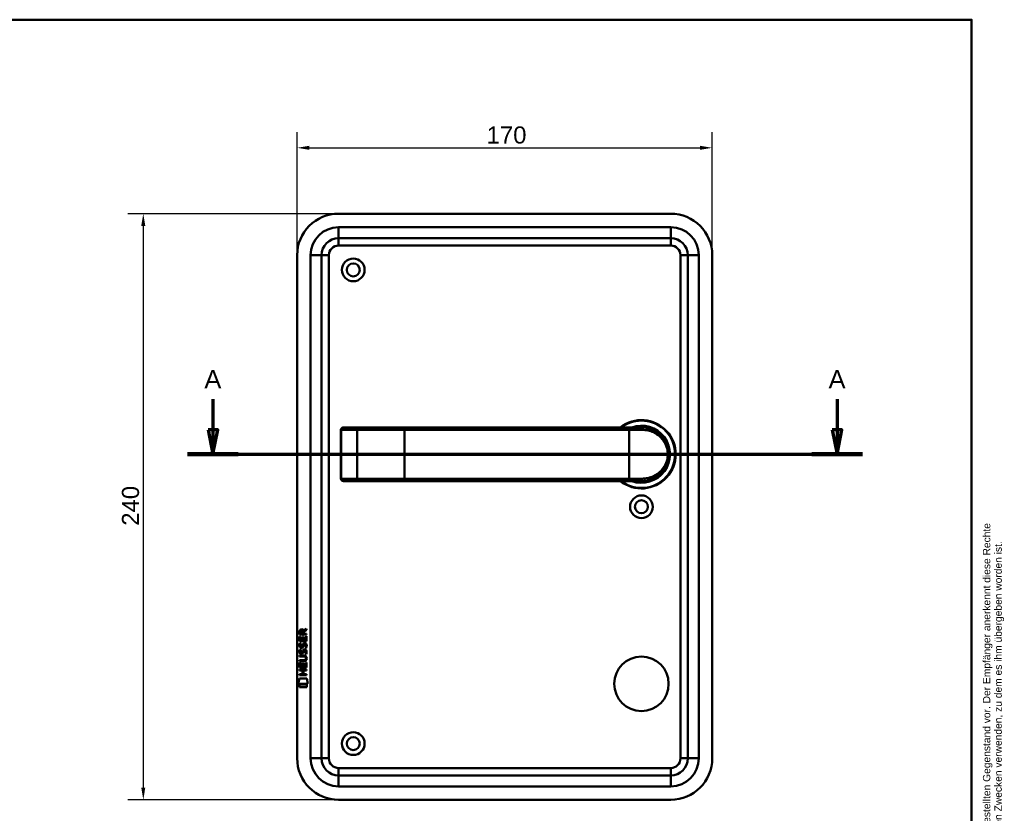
# Model space of a CAD drawing. Header units: millimetres. Extents: x 20 to 833, y 20 to 574.
# Tile 6 of 6: x 430 to 833, y 249 to 574. Entities that reach past the tile are written whole.
import ezdxf
from ezdxf.enums import TextEntityAlignment as Align

# ---------------------------------------------------------------- set-up
doc = ezdxf.new("R2010")
doc.units = ezdxf.units.MM
doc.header["$LTSCALE"] = 2
for name, color, linetype, lineweight in [('Bemaßungen(DIN)', 7, 'Continuous', 25), ('Schnittansichtslinien(DIN)', 7, 'Continuous', 70), ('Sichtbare Kanten(DIN)', 7, 'Continuous', 50), ('Sichtbare tangentiale Kanten(DIN)', 7, 'Continuous', 50), ('Skizziergeometrie(DIN)', 7, 'Continuous', 50), ('Skizzierlinie(DIN)', 7, 'Continuous', 25), ('Symbole(DIN)', 7, 'Continuous', 25)]:
    doc.layers.add(name, color=color, linetype=linetype, lineweight=lineweight)
doc.styles.add('Aktuell-DIN', font='arial.ttf')
doc.styles.add('Aktuell-DINGroßer Text', font='arial.ttf')
doc.styles.add('STANDARD-DIN~0', font='arial.ttf')
doc.styles.add('Textstil10', font='arial.ttf')
doc.styles.add('Textstil41', font='arial.ttf', dxfattribs={"width": 0.8})
doc.styles.add('Textstil83', font='arial.ttf', dxfattribs={"width": 0.8})
doc.dimstyles.new('CAD-LAN', dxfattribs={"dimscale": 2, "dimtxt": 3.5, "dimasz": 2.5, "dimexe": 3.175, "dimexo": 0, "dimgap": 0.8, "dimtad": 1, "dimrnd": 1e-08, "dimtxsty": 'STANDARD-DIN~0', "dimcen": 0.09, "dimdle": 10, "dimclrd": 250, "dimclre": 250, "dimclrt": 250, "dimadec": 0, "dimazin": 2, "dimtfac": 1, "dimtmove": 0, "dimatfit": 3, "dimfxl": 1, "dimtolj": 1, "dimtzin": 0, "dimlwd": 25, "dimlwe": 25, "dimarcsym": 0})

# ---------------------------------------------------------------- blocks, each defined once
blk = doc.blocks.new('Ränder Standardrahmen')
at = {"layer": 'Skizziergeometrie(DIN)', "flags": 128}
blk.add_lwpolyline([(10, 10), (10, 287), (410, 287), (410, 10), (10, 10)], dxfattribs=at)
blk = doc.blocks.new('Schriftfelder Heusser')
at = {"layer": 'Skizziergeometrie(DIN)'}
for p, q in [((101, 229.92), (101, 236.92)), ((101, 236.92), (291, 236.92)), ((111, 229.92), (111, 236.92)), ((123, 229.92), (123, 236.92)), ((232, 229.92), (232, 236.92)), ((256, 229.92), (256, 236.92)), ((291, 236.92), (291, 229.92)), ((101, 191.42), (101, 229.92)), ((101, 229.92), (291, 229.92)), ((111, 229.92), (111, 221.42)), ((123, 229.92), (123, 221.42)), ((232, 229.92), (232, 221.42)), ((256, 229.92), (256, 221.42)), ((291, 229.92), (291, 191.42)), ((101, 221.42), (291, 221.42)), ((150, 221.42), (150, 204.42)), ((198.85, 221.42), (198.85, 204.42)), ((216.35, 221.42), (216.35, 204.42)), ((238.35, 221.42), (238.35, 204.42)), ((278, 221.42), (278, 191.42)), ((278, 208.67), (291, 208.67)), ((101, 204.42), (291, 204.42)), ((142, 204.42), (142, 191.42)), ((236, 204.42), (236, 191.42)), ((278, 200.17), (291, 200.17)), ((291, 191.42), (101, 191.42))]:
    blk.add_line(p, q, dxfattribs=at)
at = {"layer": 'Skizzierlinie(DIN)'}
for p, q in [((113.5, 221.42), (113.5, 204.42)), ((118, 221.42), (118, 204.42)), ((162.35, 221.42), (162.35, 204.42)), ((166.85, 221.42), (166.85, 204.42)), ((113.5, 217.17), (150, 217.17)), ((162.35, 217.17), (278, 217.17)), ((113.5, 212.92), (150, 212.92)), ((162.35, 212.92), (278, 212.92)), ((113.5, 208.67), (150, 208.67)), ((162.35, 208.67), (278, 208.67))]:
    blk.add_line(p, q, dxfattribs=at)
for centre in [(115.75, 219.25), (164.6, 219.25), (115.75, 215.04), (164.6, 215.04), (115.75, 210.79), (164.6, 210.79), (115.75, 206.54), (164.6, 206.54)]:
    blk.add_circle(centre, 1.75, dxfattribs=at)
at = {"layer": 'Symbole(DIN)', "color": 7, "insert": (293.33, 191.7), "char_height": 1.5, "width": 182.3003, "attachment_point": 1, "rotation": 90, "line_spacing_factor": 0.944221, "style": 'Aktuell-DIN'}
blk.add_mtext('\\fArial|b0|i0;\\H1.5000;Die Schlossfabrik Heusser AG ist Eigentümerin dieses Dokumentes und behält sich alle Rechte an diesem und dem dargestellten Gegenstand vor. Der Empfänger anerkennt diese Rechte\\Pund wird das Dokument nicht ohne schriftliche Ermächtigung der Eigentümerin Dritten zugänglich machen oder zu anderen Zwecken verwenden, zu dem es ihm übergeben worden ist.\\P ', dxfattribs=at)
at = {"layer": 'Symbole(DIN)', "color": 179, "true_color": 0x262659, "style": 'Aktuell-DIN'}
for s, insert, char_height, attachment_point in [('Pos.', (106, 227), 2.489, 2), ('Menge', (117, 227), 2.489, 2), ('Benennung', (125.81, 225.38), 2.489, 4), ('B-Nummer', (234.74, 225.62), 2.489, 4), ('Material', (265.02, 225.62), 2.489, 5), ('\\fArial|b0|i0;a', (115.81, 219.53), 2, 5), ('\\fArial|b0|i0;e', (164.54, 219.53), 2, 5), ('\\fArial|b0|i0;Gezeichnet', (200.05, 219.23), 2, 4), ('\\fArial|b0|i0;b', (115.75, 215), 2, 5), ('\\fArial|b0|i0;f', (164.55, 215.06), 2, 5), ('\\fArial|b0|i0;Freigegeben', (199.92, 216), 2, 1), ('\\fArial|b0|i0;Projekt', (200, 211.98), 2, 1), ('\\fArial|b0|i0;c', (115.75, 211.01), 2, 5), ('\\fArial|b0|i0;g', (164.63, 211.05), 2, 5), ('\\fArial|b0|i0;d', (115.76, 206.55), 2, 5), ('\\fArial|b0|i0;h', (164.55, 206.57), 2, 5), ('\\fArial|b0|i0;CAD-Nr.', (200, 207.5), 2, 1), ('\\fArial|b0|i0;\\H2.0000;Massstab', (284.39, 206.37), 2, 5), ('\\fArial|b0|i0;\\H2.0000;Baugruppe', (143.1, 203.73), 2, 1), ('\\fArial|b0|i0;Zeichnungs-Nr.', (237, 203.5), 2, 1), ('\\fArial|b0|i0;\\H2.5000;4853 Murgenthal', (113.33, 192.46), 2.5, 7)]:
    blk.add_mtext(s, dxfattribs=dict(at, insert=insert, char_height=char_height, attachment_point=attachment_point))
at = {"layer": 'Symbole(DIN)', "color": 179, "true_color": 0x262659, "attachment_point": 5, "style": 'Aktuell-DIN'}
for s, insert, char_height, width in [('Änd.', (107.21, 213), 2.489, 12.3494), ('Änd.', (156.12, 212.76), 2.489, 12.3494), ('\\fArial|b0|i0;Änderung', (284.51, 202.33), 2, 12.1143)]:
    blk.add_mtext(s, dxfattribs=dict(at, insert=insert, char_height=char_height, width=width))
at = {"layer": 'Symbole(DIN)', "color": 7, "insert": (143.1, 196.62), "char_height": 4.5, "width": 90.18, "attachment_point": 4, "style": 'Aktuell-DIN'}
blk.add_mtext('\\fArial|b0|i0;\\W0.90;\\H4.5000;Heusser-Muschel Serie 3  EN179', dxfattribs=at)
at = {"layer": 'Symbole(DIN)', "color": 179, "true_color": 0x262659, "style": 'Textstil10'}
blk.add_attdef('ERSTELLUNGSDATUM_001', (217.23, 218.29), '', height=2, dxfattribs=at)
at = {"layer": 'Symbole(DIN)', "color": 179, "true_color": 0x262659}
for tag, height, style, p in [('AUTOR', 2.49, 'Aktuell-DIN', (240.03, 219.26)), ('KONTROLLDATUM', 2, 'Textstil10', (217.42, 215.04)), ('KONTROLLIERT_VON', 2, 'Textstil10', (239.98, 215.05))]:
    blk.add_attdef(tag, text='', height=height, dxfattribs=dict(at, style=style)).set_placement(p, align=Align.MIDDLE_LEFT)
at = {"layer": 'Symbole(DIN)', "color": 7, "style": 'Textstil83', "width": 0.8}
blk.add_attdef('Anfänglicher_Ansichtsmaßstab_001', (281.57, 213.34), '', height=2.3, dxfattribs=at)
at = {"layer": 'Symbole(DIN)', "color": 179, "true_color": 0x262659, "style": 'Textstil10'}
blk.add_attdef('PROJEKT', text='', height=2, dxfattribs=at).set_placement((217.77, 209.72), align=Align.BOTTOM_LEFT)
at = {"layer": 'Symbole(DIN)', "color": 7, "style": 'Textstil41', "width": 0.8}
blk.add_attdef('STATUS', text='', height=5, dxfattribs=at).set_placement((284.53, 195.86), align=Align.MIDDLE_CENTER)
blk = doc.blocks.new('*D22')
at = {"layer": 'Bemaßungen(DIN)', "color": 250, "linetype": 'Continuous', "lineweight": 25, "true_color": 0x3f3f3f, "transparency": 16777216}
for p, q in [((543.81, 477.54), (543.81, 527.89)), ((713.81, 477.54), (713.81, 527.89)), ((548.81, 521.54), (708.81, 521.54))]:
    blk.add_line(p, q, dxfattribs=at)
at = {"layer": 'Bemaßungen(DIN)', "color": 250, "linetype": 'Continuous', "true_color": 0x3f3f3f, "transparency": 16777216}
for points in [[(548.81, 522.37), (548.81, 520.7), (543.81, 521.54)], [(708.81, 522.37), (708.81, 520.7), (713.81, 521.54)]]:
    blk.add_solid(points, dxfattribs=at)
at = {"layer": 'Defpoints', "color": 0, "linetype": 'Continuous', "transparency": 16777216}
for p in [(713.81, 521.54), (543.81, 477.54), (713.81, 477.54)]:
    blk.add_point(p, dxfattribs=at)
at = {"layer": 'Bemaßungen(DIN)', "color": 250, "linetype": 'Continuous', "lineweight": 25, "true_color": 0x3f3f3f, "transparency": 16777216, "insert": (621.42, 530.29), "char_height": 7, "attachment_point": 1, "style": 'STANDARD-DIN~0'}
blk.add_mtext('\\A1;170', dxfattribs=at)
blk = doc.blocks.new('*D23')
at = {"layer": 'Bemaßungen(DIN)', "color": 250, "linetype": 'Continuous', "lineweight": 25, "true_color": 0x3f3f3f, "transparency": 16777216}
for p, q in [((560.81, 494.54), (474.46, 494.54)), ((480.81, 489.54), (480.81, 259.54)), ((560.81, 254.54), (474.46, 254.54))]:
    blk.add_line(p, q, dxfattribs=at)
at = {"layer": 'Bemaßungen(DIN)', "color": 250, "linetype": 'Continuous', "true_color": 0x3f3f3f, "transparency": 16777216}
for points in [[(479.97, 489.54), (481.64, 489.54), (480.81, 494.54)], [(479.97, 259.54), (481.64, 259.54), (480.81, 254.54)]]:
    blk.add_solid(points, dxfattribs=at)
at = {"layer": 'Defpoints', "color": 0, "linetype": 'Continuous', "transparency": 16777216}
for p in [(560.81, 494.54), (480.81, 254.54), (560.81, 254.54)]:
    blk.add_point(p, dxfattribs=at)
at = {"layer": 'Bemaßungen(DIN)', "color": 250, "linetype": 'Continuous', "lineweight": 25, "true_color": 0x3f3f3f, "transparency": 16777216, "insert": (472.06, 366.76), "char_height": 7, "attachment_point": 1, "rotation": 90, "style": 'STANDARD-DIN~0'}
blk.add_mtext('\\A1;240', dxfattribs=at)
blk = doc.blocks.new('2DTransSchnitt0')
at = {"layer": 'Schnittansichtslinien(DIN)', "linetype": 'Continuous'}
for p, q in [((254.66, 209.28), (254.66, 203.02)), ((382.47, 209.28), (382.47, 203.02)), ((253.66, 203.02), (254.66, 198.02)), ((255.66, 203.02), (253.66, 203.02)), ((254.66, 203.02), (254.66, 198.02)), ((254.66, 198.02), (255.66, 203.02)), ((381.47, 203.02), (382.47, 198.02)), ((383.47, 203.02), (381.47, 203.02)), ((382.47, 203.02), (382.47, 198.02)), ((382.47, 198.02), (383.47, 203.02)), ((249.47, 198.02), (387.66, 198.02))]:
    blk.add_line(p, q, dxfattribs=at)
at = {"layer": 'Schnittansichtslinien(DIN)', "linetype": 'Continuous', "lineweight": 140}
for p, q in [((249.47, 198.02), (259.85, 198.02)), ((377.29, 198.02), (387.66, 198.02))]:
    blk.add_line(p, q, dxfattribs=at)
at = {"layer": 'Schnittansichtslinien(DIN)', "linetype": 'Continuous', "flags": 128}
for points in [[(253.66, 203.02), (254.66, 198.02), (255.66, 203.02), (253.66, 203.02)], [(381.47, 203.02), (382.47, 198.02), (383.47, 203.02), (381.47, 203.02)]]:
    blk.add_lwpolyline(points, dxfattribs=at)
at = {"layer": 'Schnittansichtslinien(DIN)'}
for points in [[(253.66, 203.02), (254.66, 198.02), (255.66, 203.02), (253.66, 203.02)], [(381.47, 203.02), (382.47, 198.02), (383.47, 203.02), (381.47, 203.02)]]:
    blk.add_solid(points, dxfattribs=at)
at = {"layer": 'Schnittansichtslinien(DIN)', "char_height": 3.73, "attachment_point": 7, "style": 'Aktuell-DINGroßer Text'}
for insert in [(252.91, 211.52), (380.72, 211.52)]:
    blk.add_mtext('A', dxfattribs=dict(at, insert=insert))

msp = doc.modelspace()

# ---------------------------------------------------------------- linework, layer by layer
at = {"layer": 'Sichtbare Kanten(DIN)'}
for p, q in [((696.808, 494.538), (560.808, 494.538)), ((560.808, 484.538), (696.808, 484.538)), ((543.808, 477.538), (543.808, 271.538)), ((553.808, 271.538), (553.808, 477.538)), ((703.808, 477.538), (703.808, 271.538)), ((713.808, 271.538), (713.808, 477.538)), ((561.758, 406.038), (561.758, 386.038)), ((562.758, 407.038), (562.777, 407.038)), ((569.331, 407.038), (562.777, 407.038)), ((569.248, 407.034), (569.248, 407.034)), ((587.808, 407.038), (569.331, 407.038)), ((679.808, 407.038), (587.808, 407.038)), ((679.808, 407.038), (684.808, 407.038)), ((562.777, 385.038), (562.758, 385.038)), ((562.777, 385.038), (569.331, 385.038)), ((569.331, 385.038), (587.808, 385.038)), ((587.808, 385.038), (679.808, 385.038)), ((684.808, 385.038), (679.808, 385.038)), ((544.821, 322.184), (544.823, 323.498)), ((545.171, 323.454), (545.17, 322.566)), ((546.188, 322.565), (546.189, 323.453)), ((546.486, 323.814), (547.681, 324.604)), ((547.681, 324.17), (546.538, 323.415)), ((546.538, 323.415), (546.538, 322.564)), ((547.681, 324.604), (547.681, 324.17)), ((544.818, 319.454), (544.82, 321.458)), ((547.677, 319.452), (544.818, 319.454)), ((544.82, 321.458), (545.168, 321.458)), ((547.679, 322.182), (544.821, 322.184)), ((544.99, 318.68), (545.329, 318.58)), ((545.168, 321.458), (545.167, 319.831)), ((545.167, 319.831), (546.062, 319.83)), ((545.17, 322.566), (546.188, 322.565)), ((546.062, 319.83), (546.063, 321.277)), ((546.063, 321.277), (546.411, 321.277)), ((546.411, 321.277), (546.41, 319.83)), ((546.41, 319.83), (547.329, 319.829)), ((546.538, 322.564), (547.679, 322.564)), ((547.329, 319.829), (547.33, 321.476)), ((547.33, 321.476), (547.679, 321.476)), ((547.679, 321.476), (547.677, 319.452)), ((547.679, 322.564), (547.679, 322.182)), ((544.988, 316.134), (545.327, 316.033)), ((545.184, 314.802), (545.192, 314.785)), ((545.186, 317.349), (545.194, 317.331)), ((545.868, 314.704), (545.879, 314.721)), ((545.87, 317.251), (545.881, 317.268)), ((546.917, 315.831), (546.905, 315.831)), ((546.919, 318.377), (546.907, 318.377)), ((544.81, 308.716), (544.811, 310.721)), ((544.811, 310.721), (545.16, 310.72)), ((544.812, 311.669), (546.482, 311.667)), ((544.812, 311.292), (544.812, 311.669)), ((546.458, 311.29), (544.812, 311.292)), ((544.813, 313.227), (544.814, 313.604)), ((546.483, 313.225), (544.813, 313.227)), ((544.814, 313.604), (546.459, 313.602)), ((545.16, 310.72), (545.158, 309.093)), ((546.053, 309.092), (546.054, 310.539)), ((546.054, 310.539), (546.403, 310.539)), ((546.403, 310.539), (546.402, 309.092)), ((547.32, 309.091), (547.321, 310.739)), ((547.321, 310.739), (547.67, 310.738)), ((547.363, 312.44), (547.363, 312.45)), ((547.67, 310.738), (547.668, 308.714)), ((544.808, 307.546), (544.808, 307.923)), ((544.808, 307.923), (547.666, 307.921)), ((546.051, 307.545), (544.808, 307.546)), ((547.668, 308.714), (544.81, 308.716)), ((545.158, 309.093), (546.053, 309.092)), ((546.049, 305.987), (546.051, 307.545)), ((546.402, 309.092), (547.32, 309.091)), ((546.407, 307.545), (546.406, 305.987)), ((547.666, 307.544), (546.407, 307.545)), ((547.666, 307.921), (547.666, 307.544)), ((544.275, 302.034), (544.734, 304.167)), ((544.734, 304.167), (547.74, 304.165)), ((544.806, 305.611), (544.806, 305.988)), ((544.806, 305.988), (546.049, 305.987)), ((547.665, 305.609), (544.806, 305.611)), ((546.406, 305.987), (547.665, 305.986)), ((547.665, 305.986), (547.665, 305.609)), ((547.74, 304.165), (548.19, 302.031)), ((548.19, 302.031), (544.275, 302.034)), ((544.733, 300.606), (544.734, 301.748)), ((547.73, 300.604), (544.733, 300.606)), ((544.734, 301.748), (547.731, 301.746)), ((547.731, 301.746), (547.73, 300.604)), ((696.808, 264.538), (560.808, 264.538)), ((560.808, 254.538), (696.808, 254.538))]:
    msp.add_line(p, q, dxfattribs=at)
for centre, radius in [((566.808, 471.538), 4.65), ((566.808, 471.538), 2.65), ((684.808, 374.538), 4.65), ((684.808, 374.538), 2.65), ((684.808, 302.038), 11.15), ((566.808, 277.538), 4.65), ((566.808, 277.538), 2.65)]:
    msp.add_circle(centre, radius, dxfattribs=at)
for centre, radius, start, end in [((560.808, 477.538), 17, 90, 180), ((696.808, 477.538), 17, 0, 90), ((560.808, 477.538), 7, 90, 180), ((696.808, 477.538), 7, 0, 90), ((684.808, 396.038), 14, 231.78679, 128.21321), ((684.808, 396.038), 13.8, 232.8542, 127.1458), ((684.808, 396.038), 11.7, 250.08028, 109.91972), ((684.808, 396.038), 11.6, 251.49137, 108.50863), ((684.808, 396.038), 11.5, 253.04257, 106.95743), ((684.808, 396.038), 11.3, 256.76803, 103.23197), ((562.758, 406.038), 1, 90, 180), ((697.456, 408.408), 8.725, 254.07765, 254.08013), ((694.866, 398.27), 0.85, 48.70094, 48.70407), ((694.866, 398.27), 0.85, 336.31546, 336.31943), ((694.866, 393.806), 0.85, 23.68057, 23.80877), ((562.758, 386.038), 1, 180, 270), ((560.808, 271.538), 17, 180, 270), ((560.808, 271.538), 7, 180, 270), ((696.808, 271.538), 17, 270, 0), ((696.808, 271.538), 7, 270, 0)]:
    msp.add_arc(centre, radius, start, end, dxfattribs=at)
for centre, major_axis, ratio, start_param, end_param in [((546.35, 322.681), (-0.976, 1.274), 0.5180415, 5.9043613, 6.8771057), ((544.957, 322.6), (-1.242, -1.64), 0.5994938, 2.7365723, 3.5673799), ((546.536, 318.16), (1.192, 3.54), 0.2215161, 2.8263053, 2.8854462), ((546.452, 320.459), (1.103, 3.296), 0.2312948, 2.8124619, 2.8734213), ((545.937, 315.605), (0.583, 1.012), 0.541605, 2.7569093, 3.2147406), ((545.932, 318.143), (0.574, 1.004), 0.5438409, 2.7534304, 3.2137241), ((545.81, 314.729), (0.098, 0.139), 0.3641716, 4.4844927, 4.7925708), ((545.812, 317.275), (0.098, 0.139), 0.3641716, 4.4844927, 4.7925708), ((546.258, 314.146), (0.838, 1.64), 0.4594521, 5.9760112, 6.497704), ((546.259, 316.69), (0.839, 1.642), 0.4591024, 5.9761877, 6.4975755), ((542.642, 315.973), (4.808, -4.323), 0.3742014, 5.888113, 6.6064523), ((542.638, 308.928), (4.814, 4.313), 0.3742661, 5.9599282, 6.6783921), ((523.93, 332.277), (23.266, -20.361), 0.1371339, 6.127502, 6.402435)]:
    msp.add_ellipse(centre, major_axis=major_axis, ratio=ratio, start_param=start_param, end_param=end_param, dxfattribs=at)
for points, knots in [([(684.808, 385.038), (685.674, 385.038), (687.388, 385.245), (690.472, 386.371), (693.542, 388.836), (695.458, 392.437), (695.924, 396.028), (695.64, 398.265), (695.134, 399.897), (694.471, 401.404), (692.944, 403.724), (690.472, 405.705), (687.386, 406.831), (685.674, 407.038), (684.808, 407.038)], [-3.4261334, -3.4261334, -3.4261334, -3.4261334, -3.1814096, -2.9366858, -2.4472382, -1.9577905, -1.7130667, -1.4683429, -1.345981, -1.2236191, -0.9788953, -0.4894476, -0.2447238, 0, 0, 0, 0]), ([(547.363, 312.45), (547.363, 312.496), (547.361, 312.543), (547.344, 312.679), (547.322, 312.766), (547.247, 312.917), (547.201, 312.978), (547.081, 313.084), (547.01, 313.124), (546.793, 313.208), (546.634, 313.225), (546.483, 313.225)], [-0.13394602, -0.13394602, -0.13394602, -0.13394602, -0.11996159, -0.11996159, -0.09310912, -0.09310912, -0.06964663, -0.06964663, -0.04519613, -0.04519613, 0, 0, 0, 0])]:
    msp.add_open_spline(points, degree=3, knots=knots, dxfattribs=at)
for points in [[(544.823, 323.498), (544.837, 323.939), (545.069, 324.401), (545.682, 324.401)], [(546.189, 323.453), (546.189, 323.726), (546.102, 324.051), (545.687, 324.052)], [(544.919, 318.523), (544.939, 318.573), (544.99, 318.68), (544.99, 318.68)], [(545.329, 318.58), (545.329, 318.58), (545.209, 318.253), (545.174, 318.115)], [(546.389, 318.533), (546.482, 318.643), (546.612, 318.715), (546.792, 318.739)], [(546.792, 318.739), (547.079, 318.778), (547.362, 318.677), (547.556, 318.361)], [(544.864, 314.655), (544.774, 314.896), (544.745, 315.129), (544.787, 315.457)], [(544.867, 317.202), (544.776, 317.442), (544.747, 317.676), (544.789, 318.004)], [(544.787, 315.457), (544.805, 315.597), (544.846, 315.804), (544.917, 315.977)], [(544.789, 318.004), (544.807, 318.143), (544.848, 318.35), (544.919, 318.523)], [(545.424, 314.195), (545.2, 314.227), (544.971, 314.373), (544.864, 314.655)], [(545.426, 316.741), (545.202, 316.774), (544.973, 316.919), (544.867, 317.202)], [(544.917, 315.977), (544.937, 316.026), (544.988, 316.134), (544.988, 316.134)], [(545.172, 315.569), (545.108, 315.316), (545.101, 315.092), (545.16, 314.876)], [(545.174, 318.115), (545.11, 317.863), (545.103, 317.639), (545.162, 317.423)], [(545.327, 316.033), (545.327, 316.033), (545.207, 315.707), (545.172, 315.569)], [(545.396, 314.572), (545.543, 314.512), (545.732, 314.548), (545.837, 314.662)], [(545.398, 317.119), (545.545, 317.059), (545.734, 317.094), (545.839, 317.209)], [(545.581, 316.728), (545.48, 316.73), (545.459, 316.736), (545.426, 316.741)], [(546.206, 314.546), (546.091, 314.337), (545.896, 314.178), (545.578, 314.182)], [(546.208, 317.093), (546.093, 316.883), (545.898, 316.724), (545.581, 316.728)], [(545.879, 314.721), (545.948, 314.831), (546.005, 314.994), (546.06, 315.239)], [(545.881, 317.268), (545.95, 317.377), (546.007, 317.541), (546.062, 317.786)], [(546.06, 315.239), (546.144, 315.607), (546.246, 315.819), (546.387, 315.986)], [(546.062, 317.786), (546.146, 318.154), (546.248, 318.365), (546.389, 318.533)], [(546.399, 315.089), (546.345, 314.849), (546.282, 314.684), (546.206, 314.546)], [(546.401, 317.636), (546.347, 317.396), (546.284, 317.231), (546.208, 317.093)], [(546.387, 315.986), (546.48, 316.096), (546.61, 316.169), (546.79, 316.193)], [(546.448, 315.288), (546.44, 315.258), (546.4, 315.091), (546.399, 315.089)], [(546.45, 317.834), (546.442, 317.804), (546.402, 317.638), (546.401, 317.636)], [(546.634, 315.713), (546.563, 315.624), (546.502, 315.486), (546.448, 315.288)], [(546.636, 318.259), (546.565, 318.171), (546.504, 318.032), (546.45, 317.834)], [(546.905, 315.831), (546.783, 315.831), (546.708, 315.798), (546.634, 315.713)], [(546.907, 318.377), (546.785, 318.377), (546.71, 318.345), (546.636, 318.259)], [(546.79, 316.193), (547.077, 316.231), (547.36, 316.131), (547.554, 315.814)], [(547.109, 314.248), (547.109, 314.248), (547.263, 314.502), (547.322, 314.787)], [(547.111, 316.794), (547.111, 316.794), (547.266, 317.048), (547.324, 317.333)], [(547.479, 316.708), (547.459, 316.712), (547.111, 316.794), (547.111, 316.794)], [(547.322, 314.787), (547.391, 315.12), (547.391, 315.396), (547.285, 315.593)], [(547.324, 317.333), (547.393, 317.666), (547.393, 317.942), (547.287, 318.14)], [(547.702, 314.879), (547.672, 314.548), (547.514, 314.219), (547.477, 314.161)], [(547.704, 317.426), (547.674, 317.095), (547.516, 316.765), (547.479, 316.708)], [(547.554, 315.814), (547.664, 315.634), (547.718, 315.415), (547.717, 315.145)], [(547.556, 318.361), (547.666, 318.18), (547.72, 317.961), (547.719, 317.692)], [(547.717, 315.145), (547.717, 315.06), (547.711, 314.974), (547.702, 314.879)], [(547.719, 317.692), (547.719, 317.607), (547.713, 317.521), (547.704, 317.426)], [(545.578, 314.182), (545.478, 314.183), (545.457, 314.19), (545.424, 314.195)], [(547.477, 314.161), (547.457, 314.166), (547.109, 314.248), (547.109, 314.248)]]:
    msp.add_open_spline(points, degree=3, dxfattribs=at)
at = {"layer": 'Sichtbare tangentiale Kanten(DIN)'}
for p, q in [((696.808, 489.038), (560.808, 489.038)), ((560.808, 489.038), (560.808, 484.538)), ((696.808, 489.038), (696.808, 484.538)), ((560.808, 481.538), (560.808, 484.538)), ((696.808, 481.538), (696.808, 484.538)), ((560.808, 481.538), (696.808, 481.538)), ((549.308, 477.538), (549.308, 271.538)), ((549.308, 477.538), (553.808, 477.538)), ((556.808, 477.538), (553.808, 477.538)), ((556.808, 271.538), (556.808, 477.538)), ((700.808, 477.538), (700.808, 271.538)), ((700.808, 477.538), (703.808, 477.538)), ((708.308, 477.538), (703.808, 477.538)), ((708.308, 271.538), (708.308, 477.538)), ((561.816, 406.038), (561.758, 406.038)), ((561.816, 386.038), (561.816, 406.038)), ((561.816, 406.038), (568.369, 406.038)), ((568.369, 386.038), (568.369, 406.038)), ((568.369, 406.038), (587.808, 406.038)), ((587.808, 407.038), (587.808, 406.038)), ((587.808, 406.038), (679.808, 406.038)), ((587.808, 406.038), (587.808, 386.038)), ((679.808, 407.038), (679.808, 406.038)), ((685.071, 406.038), (679.808, 406.038)), ((679.808, 406.038), (679.808, 386.038)), ((561.758, 386.038), (561.816, 386.038)), ((568.369, 386.038), (561.816, 386.038)), ((587.808, 386.038), (568.369, 386.038)), ((587.808, 385.038), (587.808, 386.038)), ((679.808, 386.038), (587.808, 386.038)), ((679.808, 385.038), (679.808, 386.038)), ((679.808, 386.038), (685.071, 386.038)), ((553.808, 271.538), (549.308, 271.538)), ((553.808, 271.538), (556.808, 271.538)), ((703.808, 271.538), (700.808, 271.538)), ((703.808, 271.538), (708.308, 271.538)), ((696.808, 267.538), (560.808, 267.538)), ((560.808, 264.538), (560.808, 267.538)), ((696.808, 264.538), (696.808, 267.538)), ((560.808, 264.538), (560.808, 260.038)), ((696.808, 264.538), (696.808, 260.038)), ((560.808, 260.038), (696.808, 260.038))]:
    msp.add_line(p, q, dxfattribs=at)
for centre, radius, start, end in [((560.808, 477.538), 11.5, 90, 180), ((696.808, 477.538), 11.5, 0, 90), ((560.808, 477.538), 4, 90, 180), ((696.808, 477.538), 4, 0, 90), ((560.808, 271.538), 11.5, 180, 270), ((560.808, 271.538), 4, 180, 270), ((696.808, 271.538), 4, 270, 0), ((696.808, 271.538), 11.5, 270, 0)]:
    msp.add_arc(centre, radius, start, end, dxfattribs=at)
for centre, major_axis, ratio, start_param, end_param in [((562.777, 406.038), (0, 1), 0.9612617, 0, 1.5707963), ((569.331, 406.038), (0, 1), 0.9612617, 0, 1.5707963), ((684.808, 406.038), (0, 1), 0.2631579, 4.712389, 6.2831853), ((562.777, 386.038), (0, -1), 0.9612617, 4.712389, 6.2831853), ((569.331, 386.038), (0, -1), 0.9612617, 4.712389, 6.2831853), ((684.808, 386.038), (0, -1), 0.2631579, 0, 1.5707963)]:
    msp.add_ellipse(centre, major_axis=major_axis, ratio=ratio, start_param=start_param, end_param=end_param, dxfattribs=at)
msp.add_open_spline([(685.071, 406.038), (685.9, 406.038), (686.719, 405.944), (687.498, 405.769), (688.277, 405.594), (689.015, 405.338), (689.704, 405.017), (691.083, 404.376), (692.265, 403.475), (693.216, 402.372), (693.691, 401.82), (694.109, 401.218), (694.46, 400.56), (694.635, 400.231), (694.794, 399.889), (694.934, 399.532), (695.074, 399.175), (695.195, 398.805), (695.294, 398.422), (695.491, 397.656), (695.601, 396.843), (695.599, 396.028), (695.598, 395.213), (695.485, 394.397), (695.289, 393.635), (694.897, 392.11), (694.163, 390.8), (693.207, 389.697), (692.251, 388.594), (691.079, 387.698), (689.704, 387.058), (689.016, 386.738), (688.278, 386.482), (687.499, 386.307), (686.72, 386.132), (685.9, 386.038), (685.071, 386.038)], degree=3, knots=[0, 0, 0, 0, 0.2447238, 0.2447238, 0.2447238, 0.4894476, 0.4894476, 0.4894476, 0.9788953, 0.9788953, 0.9788953, 1.2236191, 1.2236191, 1.2236191, 1.345981, 1.345981, 1.345981, 1.4683429, 1.4683429, 1.4683429, 1.7130667, 1.7130667, 1.7130667, 1.9577905, 1.9577905, 1.9577905, 2.4472382, 2.4472382, 2.4472382, 2.9366858, 2.9366858, 2.9366858, 3.1814096, 3.1814096, 3.1814096, 3.4261334, 3.4261334, 3.4261334, 3.4261334], dxfattribs=at)

# ---------------------------------------------------------------- block references
at = {"xscale": 2, "yscale": 2, "zscale": 2}
msp.add_blockref('Ränder Standardrahmen', (0, 0), dxfattribs=at)
msp.add_blockref('Schriftfelder Heusser', (238, -362.833), dxfattribs=at).add_auto_attribs({'ERSTELLUNGSDATUM_001': '02.01.2021', 'Anfänglicher_Ansichtsmaßstab_001': '1 : 2'})
at = {"layer": 'Schnittansichtslinien(DIN)', "xscale": 2, "yscale": 2, "zscale": 2}
msp.add_blockref('2DTransSchnitt0', (0, 0), dxfattribs=at)

# ---------------------------------------------------------------- dimensions: what is measured, and where the dimension line sits
at = {"layer": 'Bemaßungen(DIN)', "color": 250, "linetype": 'Continuous', "lineweight": 25, "true_color": 0x3f3f3f}
for base, p1, p2, angle, picture, middle in [((713.808, 521.538), (543.808, 477.538), (713.808, 477.538), 180, '*D22', (628.808, 521.538)), ((480.808, 254.538), (560.808, 494.538), (560.808, 254.538), 90, '*D23', (480.808, 374.538))]:
    dim = msp.add_linear_dim(base=base, p1=p1, p2=p2, angle=angle, dimstyle='CAD-LAN', override={"dimgap": 0.8, "dimdec": 2, "dimtol": 0, "dimlim": 0, "dimtp": 0, "dimtm": 0, "dimtdec": 2, "dimtofl": 0, "dimatfit": 1}, dxfattribs=at)
    dim.commit()
    dim.dimension.update_dxf_attribs({"geometry": picture, "text_midpoint": middle, "dimtype": 160})

doc.saveas('drawing.dxf')
